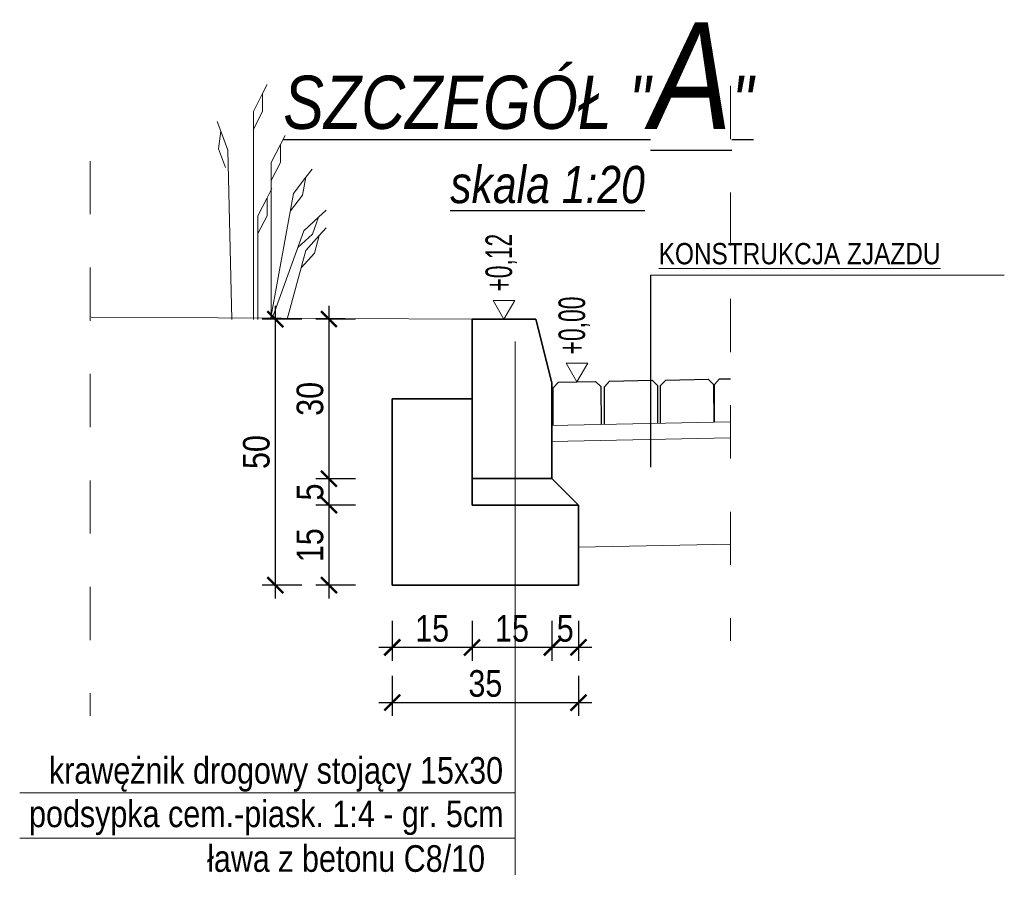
# Model space of a CAD drawing. Header units: metres. Extents: x 45702 to 45878, y -49323 to -49219.
# Tile 17 of 35: x 45773.4 to 45775.25, y -49316.44 to -49314.82. Entities that reach past the tile are written whole.
import ezdxf

# ---------------------------------------------------------------- set-up
doc = ezdxf.new("R2010")
doc.units = ezdxf.units.M
doc.linetypes.add('ACAD_ISO03W100', pattern=[30, 12, -18])
for name, color, linetype in [('00', 7, 'Continuous'), ('OPISY', 7, 'Continuous'), ('wymiarowanie', 7, 'Continuous')]:
    doc.layers.add(name, color=color, linetype=linetype)
for name, color, linetype, lineweight in [('00_zielen', 82, 'Continuous', 15), ('_L_Tabelka', 7, 'Continuous', 13), ('_P_kostka', 7, 'Continuous', 13), ('DP_OpisKonstrukcji', 7, 'Continuous', 18), ('DP_Warstwy projektowane', 7, 'Continuous', 18), ('elementy betonowe', 7, 'Continuous', 35)]:
    doc.layers.add(name, color=color, linetype=linetype, lineweight=lineweight)
doc.styles.add('arial_ce', font='arial.ttf')
doc.styles.add('znakn', font='ARIALN.TTF')
doc.dimstyles.new('S20_T2.50_[cm]', dxfattribs={"dimtxt": 0.05, "dimasz": 0.03, "dimexe": 0.025, "dimexo": 0.05, "dimgap": 0.01, "dimtad": 1, "dimdec": 0, "dimlfac": 100, "dimrnd": 0.01, "dimzin": 0, "dimdsep": 46, "dimtxsty": 'znakn', "dimblk": 'ARCHTICK', "dimcen": -0.03, "dimdle": 0.025, "dimclrd": 256, "dimclre": 256, "dimclrt": 7, "dimadec": 0, "dimazin": 0, "dimtfac": 1, "dimtdec": 0, "dimtix": 1, "dimtmove": 2, "dimatfit": 3, "dimfxl": 0.05, "dimfxlon": 1, "dimtolj": 1, "dimtzin": 0, "dimarcsym": 0})

# ---------------------------------------------------------------- blocks, each defined once
blk = doc.blocks.new('_ArchTick')
at = {"color": 0, "linetype": 'ByBlock', "const_width": 0.15}
blk.add_lwpolyline([(-0.5, -0.5), (0.5, 0.5)], dxfattribs=at)
blk = doc.blocks.new('*D968')
at = {"layer": '_P_kostka', "lineweight": -2, "ltscale": 0.5, "transparency": 16777216}
for p, q in [((45773.9826, -49315.3601), (45773.9826, -49315.7101)), ((45774.0326, -49315.3851), (45773.9576, -49315.3851)), ((45774.0326, -49315.6851), (45773.9576, -49315.6851))]:
    blk.add_line(p, q, dxfattribs=at)
at = {"layer": 'Defpoints', "color": 0, "ltscale": 0.5, "transparency": 16777216}
for p in [(45774.2514, -49315.3851), (45773.9826, -49315.6851), (45774.2514, -49315.6851)]:
    blk.add_point(p, dxfattribs=at)
at = {"layer": '_P_kostka', "lineweight": -2, "ltscale": 0.5, "transparency": 16777216, "xscale": 0.03, "yscale": 0.03, "zscale": 0.03}
for p, rotation in [((45773.9826, -49315.3851), 90), ((45773.9826, -49315.6851), 270)]:
    blk.add_blockref('_ArchTick', p, dxfattribs=dict(at, rotation=rotation))
at = {"layer": '_P_kostka', "color": 7, "ltscale": 0.5, "transparency": 16777216, "insert": (45773.9471, -49315.5351), "char_height": 0.05, "attachment_point": 5, "rotation": 90, "style": 'znakn'}
blk.add_mtext('\\A1;30', dxfattribs=at)
blk = doc.blocks.new('*D969')
at = {"layer": '_P_kostka', "lineweight": -2, "ltscale": 0.5, "transparency": 16777216}
for p, q in [((45773.9826, -49315.6601), (45773.9826, -49315.7601)), ((45774.0326, -49315.6851), (45773.9576, -49315.6851)), ((45774.0326, -49315.7351), (45773.9576, -49315.7351))]:
    blk.add_line(p, q, dxfattribs=at)
at = {"layer": 'Defpoints', "color": 0, "ltscale": 0.5, "transparency": 16777216}
for p in [(45774.2514, -49315.6851), (45773.9826, -49315.7351), (45774.2514, -49315.7351)]:
    blk.add_point(p, dxfattribs=at)
at = {"layer": '_P_kostka', "lineweight": -2, "ltscale": 0.5, "transparency": 16777216, "xscale": 0.03, "yscale": 0.03, "zscale": 0.03}
for p, rotation in [((45773.9826, -49315.6851), 90), ((45773.9826, -49315.7351), 270)]:
    blk.add_blockref('_ArchTick', p, dxfattribs=dict(at, rotation=rotation))
at = {"layer": '_P_kostka', "color": 7, "ltscale": 0.5, "transparency": 16777216, "insert": (45773.9472, -49315.7101), "char_height": 0.05, "attachment_point": 5, "rotation": 90, "style": 'znakn'}
blk.add_mtext('\\A1;5', dxfattribs=at)
blk = doc.blocks.new('*D970')
at = {"layer": '_P_kostka', "lineweight": -2, "ltscale": 0.5, "transparency": 16777216}
for p, q in [((45773.9826, -49315.7101), (45773.9826, -49315.9101)), ((45774.0326, -49315.7351), (45773.9576, -49315.7351)), ((45774.0326, -49315.8851), (45773.9576, -49315.8851))]:
    blk.add_line(p, q, dxfattribs=at)
at = {"layer": 'Defpoints', "color": 0, "ltscale": 0.5, "transparency": 16777216}
for p in [(45774.2514, -49315.7351), (45773.9826, -49315.8851), (45774.2514, -49315.8851)]:
    blk.add_point(p, dxfattribs=at)
at = {"layer": '_P_kostka', "lineweight": -2, "ltscale": 0.5, "transparency": 16777216, "xscale": 0.03, "yscale": 0.03, "zscale": 0.03}
for p, rotation in [((45773.9826, -49315.7351), 90), ((45773.9826, -49315.8851), 270)]:
    blk.add_blockref('_ArchTick', p, dxfattribs=dict(at, rotation=rotation))
at = {"layer": '_P_kostka', "color": 7, "ltscale": 0.5, "transparency": 16777216, "insert": (45773.9471, -49315.8101), "char_height": 0.05, "attachment_point": 5, "rotation": 90, "style": 'znakn'}
blk.add_mtext('\\A1;15', dxfattribs=at)
blk = doc.blocks.new('*D971')
at = {"layer": '_P_kostka', "lineweight": -2, "ltscale": 0.5, "transparency": 16777216}
for p, q in [((45773.8818, -49315.3601), (45773.8818, -49315.9101)), ((45773.9318, -49315.3851), (45773.8568, -49315.3851)), ((45773.9318, -49315.8851), (45773.8568, -49315.8851))]:
    blk.add_line(p, q, dxfattribs=at)
at = {"layer": 'Defpoints', "color": 0, "ltscale": 0.5, "transparency": 16777216}
for p in [(45774.3114, -49315.3851), (45773.8818, -49315.8851), (45774.3114, -49315.8851)]:
    blk.add_point(p, dxfattribs=at)
at = {"layer": '_P_kostka', "lineweight": -2, "ltscale": 0.5, "transparency": 16777216, "xscale": 0.03, "yscale": 0.03, "zscale": 0.03}
for p, rotation in [((45773.8818, -49315.3851), 90), ((45773.8818, -49315.8851), 270)]:
    blk.add_blockref('_ArchTick', p, dxfattribs=dict(at, rotation=rotation))
at = {"layer": '_P_kostka', "color": 7, "ltscale": 0.5, "transparency": 16777216, "insert": (45773.8463, -49315.6351), "char_height": 0.05, "attachment_point": 5, "rotation": 90, "style": 'znakn'}
blk.add_mtext('\\A1;50', dxfattribs=at)
blk = doc.blocks.new('*D972')
at = {"layer": '_P_kostka', "lineweight": -2, "ltscale": 0.5, "transparency": 16777216}
for p, q in [((45774.4014, -49315.9522), (45774.4014, -49316.0272)), ((45774.4514, -49315.9522), (45774.4514, -49316.0272)), ((45774.4764, -49316.0022), (45774.3764, -49316.0022))]:
    blk.add_line(p, q, dxfattribs=at)
at = {"layer": 'Defpoints', "color": 0, "ltscale": 0.5, "transparency": 16777216}
for p in [(45774.4014, -49315.6851), (45774.4514, -49315.7351), (45774.4014, -49316.0022)]:
    blk.add_point(p, dxfattribs=at)
at = {"layer": '_P_kostka', "lineweight": -2, "ltscale": 0.5, "transparency": 16777216, "xscale": 0.03, "yscale": 0.03, "zscale": 0.03, "rotation": 180}
blk.add_blockref('_ArchTick', (45774.4014, -49316.0022), dxfattribs=at)
at = {"layer": '_P_kostka', "lineweight": -2, "ltscale": 0.5, "transparency": 16777216, "xscale": 0.03, "yscale": 0.03, "zscale": 0.03}
blk.add_blockref('_ArchTick', (45774.4514, -49316.0022), dxfattribs=at)
at = {"layer": '_P_kostka', "color": 7, "ltscale": 0.5, "transparency": 16777216, "insert": (45774.4264, -49315.9668), "char_height": 0.05, "attachment_point": 5, "style": 'znakn'}
blk.add_mtext('\\A1;5', dxfattribs=at)
blk = doc.blocks.new('*D973')
at = {"layer": '_P_kostka', "lineweight": -2, "ltscale": 0.5, "transparency": 16777216}
for p, q in [((45774.2514, -49315.9522), (45774.2514, -49316.0272)), ((45774.4014, -49315.9522), (45774.4014, -49316.0272)), ((45774.4264, -49316.0022), (45774.2264, -49316.0022))]:
    blk.add_line(p, q, dxfattribs=at)
at = {"layer": 'Defpoints', "color": 0, "ltscale": 0.5, "transparency": 16777216}
for p in [(45774.2514, -49315.6851), (45774.4014, -49315.6851), (45774.2514, -49316.0022)]:
    blk.add_point(p, dxfattribs=at)
at = {"layer": '_P_kostka', "lineweight": -2, "ltscale": 0.5, "transparency": 16777216, "xscale": 0.03, "yscale": 0.03, "zscale": 0.03, "rotation": 180}
blk.add_blockref('_ArchTick', (45774.2514, -49316.0022), dxfattribs=at)
at = {"layer": '_P_kostka', "lineweight": -2, "ltscale": 0.5, "transparency": 16777216, "xscale": 0.03, "yscale": 0.03, "zscale": 0.03}
blk.add_blockref('_ArchTick', (45774.4014, -49316.0022), dxfattribs=at)
at = {"layer": '_P_kostka', "color": 7, "ltscale": 0.5, "transparency": 16777216, "insert": (45774.3264, -49315.9667), "char_height": 0.05, "attachment_point": 5, "style": 'znakn'}
blk.add_mtext('\\A1;15', dxfattribs=at)
blk = doc.blocks.new('*D974')
at = {"layer": '_P_kostka', "lineweight": -2, "ltscale": 0.5, "transparency": 16777216}
for p, q in [((45774.1014, -49315.9522), (45774.1014, -49316.0272)), ((45774.2514, -49315.9522), (45774.2514, -49316.0272)), ((45774.2764, -49316.0022), (45774.0764, -49316.0022))]:
    blk.add_line(p, q, dxfattribs=at)
at = {"layer": 'Defpoints', "color": 0, "ltscale": 0.5, "transparency": 16777216}
for p in [(45774.1014, -49315.6807), (45774.2514, -49315.6851), (45774.1014, -49316.0022)]:
    blk.add_point(p, dxfattribs=at)
at = {"layer": '_P_kostka', "lineweight": -2, "ltscale": 0.5, "transparency": 16777216, "xscale": 0.03, "yscale": 0.03, "zscale": 0.03, "rotation": 180}
blk.add_blockref('_ArchTick', (45774.1014, -49316.0022), dxfattribs=at)
at = {"layer": '_P_kostka', "lineweight": -2, "ltscale": 0.5, "transparency": 16777216, "xscale": 0.03, "yscale": 0.03, "zscale": 0.03}
blk.add_blockref('_ArchTick', (45774.2514, -49316.0022), dxfattribs=at)
at = {"layer": '_P_kostka', "color": 7, "ltscale": 0.5, "transparency": 16777216, "insert": (45774.1764, -49315.9667), "char_height": 0.05, "attachment_point": 5, "style": 'znakn'}
blk.add_mtext('\\A1;15', dxfattribs=at)
blk = doc.blocks.new('*D975')
at = {"layer": '_P_kostka', "lineweight": -2, "ltscale": 0.5, "transparency": 16777216}
for p, q in [((45774.1014, -49316.0558), (45774.1014, -49316.1308)), ((45774.4514, -49316.0558), (45774.4514, -49316.1308)), ((45774.0764, -49316.1058), (45774.4764, -49316.1058))]:
    blk.add_line(p, q, dxfattribs=at)
at = {"layer": 'Defpoints', "color": 0, "ltscale": 0.5, "transparency": 16777216}
for p in [(45774.1014, -49315.8851), (45774.4514, -49315.8851), (45774.4514, -49316.1058)]:
    blk.add_point(p, dxfattribs=at)
at = {"layer": '_P_kostka', "lineweight": -2, "ltscale": 0.5, "transparency": 16777216, "xscale": 0.03, "yscale": 0.03, "zscale": 0.03, "rotation": 180}
blk.add_blockref('_ArchTick', (45774.1014, -49316.1058), dxfattribs=at)
at = {"layer": '_P_kostka', "lineweight": -2, "ltscale": 0.5, "transparency": 16777216, "xscale": 0.03, "yscale": 0.03, "zscale": 0.03}
blk.add_blockref('_ArchTick', (45774.4514, -49316.1058), dxfattribs=at)
at = {"layer": '_P_kostka', "color": 7, "ltscale": 0.5, "transparency": 16777216, "insert": (45774.2764, -49316.0702), "char_height": 0.05, "attachment_point": 5, "style": 'znakn'}
blk.add_mtext('\\A1;35', dxfattribs=at)

msp = doc.modelspace()

# ---------------------------------------------------------------- linework, layer by layer
msp.add_line((45774.5868391, -49315.3026153), (45774.5868391, -49315.6631583))
at = {"color": 251, "linetype": 'ACAD_ISO03W100', "lineweight": 15, "ltscale": 0.005, "flags": 128}
for points in [[(45774.7369497, -49314.9471264), (45774.7369497, -49315.9897438)], [(45773.5339139, -49315.0882754), (45773.5339139, -49316.1308929)]]:
    msp.add_lwpolyline(points, dxfattribs=at)
at = {"linetype": 'Continuous', "ltscale": 1.2, "flags": 128}
for points in [[(45774.4036136, -49315.5850286), (45774.4036136, -49315.5142395), (45774.4135111, -49315.5038489), (45774.4835151, -49315.5022488), (45774.4936137, -49315.5121475), (45774.4937306, -49315.5830263)], [(45774.4999094, -49315.5830027), (45774.4999094, -49315.5122136), (45774.5098069, -49315.501823), (45774.5898109, -49315.5002229), (45774.5999095, -49315.5101215), (45774.6000264, -49315.5810004)], [(45774.6053035, -49315.5808948), (45774.6053035, -49315.5101057), (45774.615201, -49315.4997151), (45774.695205, -49315.498115), (45774.7053036, -49315.5080137), (45774.7054206, -49315.5788925)], [(45774.7065993, -49315.5788689), (45774.7065993, -49315.5080798), (45774.7164968, -49315.4976892), (45774.7369497, -49315.4972801)]]:
    msp.add_lwpolyline(points, dxfattribs=at)
at = {"layer": '00', "flags": 128}
for points in [[(45774.2513611, -49315.3850621), (45774.3713611, -49315.3850621)], [(45774.3713611, -49315.3850621), (45774.4013611, -49315.5050621)], [(45774.4013611, -49315.6850621), (45774.4013611, -49315.5050621)], [(45774.4013611, -49315.6850621), (45774.4013611, -49315.5050621)], [(45774.2513611, -49315.6850621), (45774.4013611, -49315.6850621)], [(45774.2513611, -49315.6850621), (45774.4013611, -49315.6850621)], [(45774.4013611, -49315.6850621), (45774.4513611, -49315.7350621)], [(45774.4013611, -49315.6850621), (45774.4513611, -49315.7350621)], [(45774.2513611, -49315.7350621), (45774.4513611, -49315.7350621)], [(45774.2513611, -49315.7350621), (45774.4513611, -49315.7350621)], [(45774.4513611, -49315.7350621), (45774.4513611, -49315.8350621)], [(45774.4513611, -49315.7350621), (45774.4513611, -49315.8350621)]]:
    msp.add_lwpolyline(points, dxfattribs=at)
at = {"layer": '00_zielen', "flags": 128}
for points in [[(45773.8405917, -49315.3857844), (45773.8405917, -49314.9952821), (45773.8578944, -49314.9613461), (45773.8666793, -49314.9441162), (45773.8578944, -49314.9613461), (45773.8578944, -49314.9952821), (45773.8405917, -49315.0285265)], [(45773.799934, -49315.3859222), (45773.7923676, -49315.0675842), (45773.7792459, -49315.0318231), (45773.7725838, -49315.0136666), (45773.7792459, -49315.0318231), (45773.7751889, -49315.0655157), (45773.7883933, -49315.1005901)], [(45773.8741358, -49315.3856707), (45773.8741358, -49315.0912455), (45773.8914385, -49315.0573095), (45773.9002234, -49315.0400796), (45773.8914385, -49315.0573095), (45773.8914385, -49315.0912455), (45773.8741358, -49315.1244898)], [(45773.8729696, -49315.3856747), (45773.9159574, -49315.1490474), (45773.9390473, -49315.1187506), (45773.9507704, -49315.1033685), (45773.9390473, -49315.1187506), (45773.9329815, -49315.1521402), (45773.9100152, -49315.1817564)], [(45773.8488503, -49315.3857564), (45773.8488503, -49315.1910184), (45773.866153, -49315.1570824), (45773.8749379, -49315.1398525), (45773.866153, -49315.1570824), (45773.866153, -49315.1910184), (45773.8488503, -49315.2242627)], [(45773.8751737, -49315.3856672), (45773.9352357, -49315.2196657), (45773.9630523, -49315.1936411), (45773.9771752, -49315.180428), (45773.9630523, -49315.1936411), (45773.9515062, -49315.2255526), (45773.923925, -49315.2509267)], [(45773.9041333, -49315.3855691), (45773.9388548, -49315.2565902), (45773.9643843, -49315.2283186), (45773.977346, -49315.2139646), (45773.9643843, -49315.2283186), (45773.9555627, -49315.261088), (45773.930213, -49315.2886916)]]:
    msp.add_lwpolyline(points, dxfattribs=at)
at = {"layer": '_L_Tabelka', "ltscale": 0.5}
for p, q in [((45774.7369497, -49315.5782619), (45774.4007853, -49315.5849852)), ((45774.7369497, -49315.6082619), (45774.4007853, -49315.6149852)), ((45774.7369497, -49315.8082619), (45774.4513611, -49315.8139737))]:
    msp.add_line(p, q, dxfattribs=at)
at = {"layer": '_P_kostka', "color": 3, "ltscale": 0.5}
msp.add_line((45773.5355117, -49315.381807), (45774.2516796, -49315.3850621), dxfattribs=at)
at = {"layer": 'DP_OpisKonstrukcji', "flags": 128}
for points in [[(45774.5868391, -49315.3026153), (45775.251351, -49315.3026153)], [(45774.3325761, -49315.4272321), (45774.3325761, -49316.4296616)], [(45774.3325761, -49316.2753544), (45773.4015215, -49316.2753544)], [(45774.3325761, -49316.3607849), (45773.4015215, -49316.3607849)]]:
    msp.add_lwpolyline(points, dxfattribs=at)
at = {"layer": 'DP_Warstwy projektowane', "ltscale": 1.2, "flags": 128}
msp.add_lwpolyline([(45774.4013611, -49315.5050621), (45774.4013611, -49315.5450701)], dxfattribs=at)
msp.add_lwpolyline([(45774.4013611, -49315.5050621), (45774.4013611, -49315.5450701)], dxfattribs=at)
msp.add_lwpolyline([(45774.4013611, -49315.5050621), (45774.4013611, -49315.5450701)], dxfattribs=at)
at = {"layer": 'DP_Warstwy projektowane', "ltscale": 0.5, "flags": 128}
msp.add_lwpolyline([(45774.4013611, -49315.5050621), (45774.4013611, -49315.5450701)], dxfattribs=at)
msp.add_lwpolyline([(45774.4013611, -49315.5050621), (45774.4013611, -49315.5450701)], dxfattribs=at)
msp.add_lwpolyline([(45774.4013611, -49315.5050621), (45774.4013611, -49315.5450701)], dxfattribs=at)
at = {"layer": 'elementy betonowe', "color": 0, "linetype": 'Continuous', "ltscale": 1.2}
msp.add_line((45774.4012114, -49315.6850621), (45774.4013611, -49315.5050621), dxfattribs=at)
at = {"layer": 'elementy betonowe', "color": 0, "linetype": 'Continuous', "ltscale": 1.2, "flags": 128}
for points in [[(45774.2513611, -49315.3850621), (45774.2513611, -49315.6850621)], [(45774.2513611, -49315.3850621), (45774.3713611, -49315.3850621)], [(45774.3713611, -49315.3850621), (45774.4013611, -49315.5050621)], [(45774.4013611, -49315.6850621), (45774.4013611, -49315.5050621)], [(45774.1013611, -49315.5350621), (45774.1013611, -49315.8850621)], [(45774.1013611, -49315.5350621), (45774.2513611, -49315.5350621)], [(45774.2513611, -49315.6850621), (45774.4013611, -49315.6850621)], [(45774.2513611, -49315.6850621), (45774.2513611, -49315.7350621)], [(45774.4013611, -49315.6850621), (45774.4513611, -49315.7350621)], [(45774.2513611, -49315.7350621), (45774.4513611, -49315.7350621)], [(45774.4513611, -49315.7350621), (45774.4513817, -49315.8850414)], [(45774.1013611, -49315.8850621), (45774.4513611, -49315.8850621)]]:
    msp.add_lwpolyline(points, dxfattribs=at)
at = {"layer": 'OPISY', "color": 0, "lineweight": 0}
for points in [[(45774.3113611, -49315.3850621), (45774.3314938, -49315.3501912), (45774.2912284, -49315.3501912)], [(45774.4485131, -49315.5030489), (45774.4686458, -49315.468178), (45774.4283804, -49315.468178)]]:
    msp.add_lwpolyline(points, close=True, dxfattribs=at)

# ---------------------------------------------------------------- texts
at = {"layer": 'DP_OpisKonstrukcji', "color": 7, "style": 'znakn'}
for s, p in [('krawężnik drogowy stojący 15x30 ', (45773.4564917, -49316.258295)), ('podsypka cem.-piask. 1:4 - gr. 5cm', (45773.419107, -49316.3399242)), ('ława z betonu C8/10', (45773.7536608, -49316.4238548))]:
    msp.add_text(s, height=0.05, dxfattribs=at).set_placement(p)
at = {"layer": 'DP_OpisKonstrukcji', "color": 7, "insert": (45774.6020232, -49315.2422277), "char_height": 0.04, "width": 7.177815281, "attachment_point": 1, "style": 'znakn'}
msp.add_mtext('{\\LKONSTRUKCJA ZJAZDU}', dxfattribs=at)
at = {"layer": 'OPISY', "color": 0, "char_height": 0.05, "width": 6.1438948, "attachment_point": 8, "rotation": 90, "style": 'znakn'}
for s, insert in [('{\\W0.75;+0,12}', (45774.3359367, -49315.2792078)), ('{\\W0.75;+0,00}', (45774.4730887, -49315.3971946))]:
    msp.add_mtext(s, dxfattribs=dict(at, insert=insert))
at = {"layer": 'wymiarowanie', "color": 0, "attachment_point": 3, "style": 'arial_ce'}
for s, insert, char_height, width in [('{\\fArial Narrow|b0|i1|c238|p34;\\LSZCZEGÓŁ "\\H2x;A\\H0.5x;"}', (45774.7799671, -49314.8277645), 0.1, 1.337132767), ('{\\fArial Narrow|b0|i1|c238|p34;\\Lskala 1:20}', (45774.5759535, -49315.097321), 0.07, 0.713745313)]:
    msp.add_mtext(s, dxfattribs=dict(at, insert=insert, char_height=char_height, width=width))

# ---------------------------------------------------------------- dimensions: what is measured, and where the dimension line sits
at = {"layer": '_P_kostka', "ltscale": 0.5}
for base, p1, p2, picture, middle in [((45773.8818285, -49315.8850621), (45774.3113611, -49315.3850621), (45774.3113611, -49315.8850621), '*D971', (45773.8462998, -49315.6350621)), ((45773.9825816, -49315.6850621), (45774.2513611, -49315.3850621), (45774.2513611, -49315.6850621), '*D968', (45773.9470529, -49315.5350621)), ((45773.9825816, -49315.7350621), (45774.2513611, -49315.6850621), (45774.2513611, -49315.7350621), '*D969', (45773.9471552, -49315.7100621)), ((45773.9825816, -49315.8850621), (45774.2513611, -49315.7350621), (45774.2513611, -49315.8850621), '*D970', (45773.9470529, -49315.8100621))]:
    dim = msp.add_linear_dim(base=base, p1=p1, p2=p2, angle=90, dimstyle='S20_T2.50_[cm]', dxfattribs=at)
    dim.commit()
    dim.dimension.update_dxf_attribs({"geometry": picture, "text_midpoint": middle})
for base, p1, p2, picture, middle in [((45774.1013611, -49316.0021945), (45774.2513611, -49315.6850621), (45774.1013611, -49315.6806918), '*D974', (45774.1763611, -49315.9666659)), ((45774.2513611, -49316.0021945), (45774.4013611, -49315.6850621), (45774.2513611, -49315.6850621), '*D973', (45774.3263611, -49315.9666659)), ((45774.4013611, -49316.0021945), (45774.4513611, -49315.7350621), (45774.4013611, -49315.6850621), '*D972', (45774.4263611, -49315.9667682)), ((45774.4513817, -49316.1057558), (45774.1013611, -49315.8850621), (45774.4513817, -49315.8850621), '*D975', (45774.2763714, -49316.0702271))]:
    dim = msp.add_linear_dim(base=base, p1=p1, p2=p2, dimstyle='S20_T2.50_[cm]', dxfattribs=at)
    dim.commit()
    dim.dimension.update_dxf_attribs({"geometry": picture, "text_midpoint": middle})

doc.saveas('drawing.dxf')
